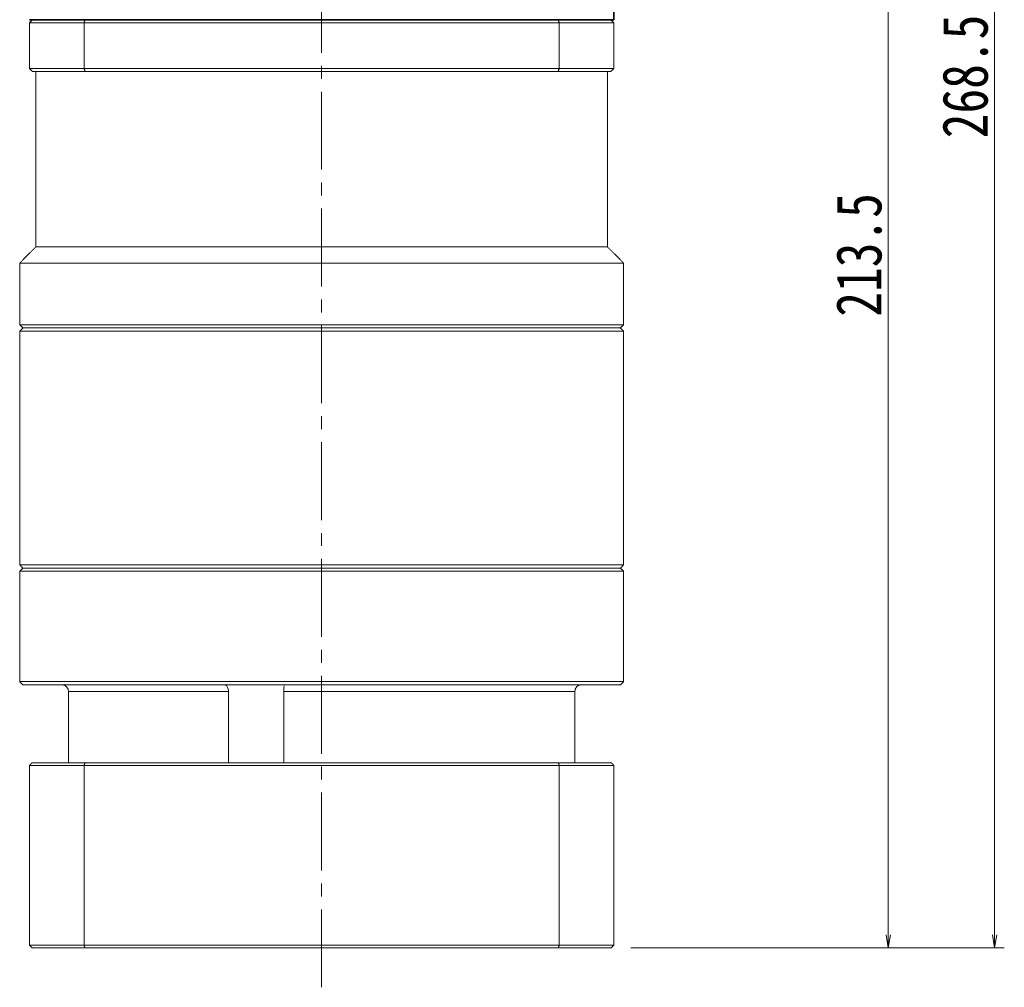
# Model space of a CAD drawing. Header units: millimetres. Extents: x -25 to 724, y -16 to 498.
# Tile 4 of 6: x 374 to 526, y 158 to 307. Entities that reach past the tile are written whole.
import ezdxf

# ---------------------------------------------------------------- set-up
doc = ezdxf.new("R2010")
doc.units = ezdxf.units.MM
doc.linetypes.add('点画线', pattern=[18, 12, -2, 2, -2])
for name, color, linetype, lineweight in [('EB0', 7, 'Continuous', 35), ('中心线层', 1, '点画线', 18), ('尺寸线层', 3, 'Continuous', 18), ('粗实线层', 7, 'Continuous', 35)]:
    doc.layers.add(name, color=color, linetype=linetype, lineweight=lineweight)
doc.styles.add('宋体', font='SimSun.ttf', dxfattribs={"width": 0.8})
doc.dimstyles.new('A水平标注$0', dxfattribs={"dimtxt": 3.5, "dimasz": 2, "dimexe": 1.5, "dimexo": 3, "dimgap": 1.1, "dimtad": 1, "dimtoh": 1, "dimdec": 4, "dimdsep": 46, "dimtxsty": '宋体', "dimblk": 'OPEN', "dimcen": 3, "dimclrd": 3, "dimclre": 3, "dimclrt": 6, "dimadec": 0, "dimazin": 0, "dimtm": 1e-09, "dimtfac": 1, "dimtdec": 4, "dimtix": 1, "dimtmove": 0, "dimatfit": 3, "dimldrblk": 'OPEN', "dimfxl": 0, "dimlwd": 13, "dimlwe": 13, "dimarcsym": 0})

# ---------------------------------------------------------------- blocks, each defined once
blk = doc.blocks.new('_Open')
at = {"color": 0, "linetype": 'ByBlock', "lineweight": -2}
for p, q in [((-1, 0.167), (0, 0)), ((-1, -0.167), (0, 0)), ((0, 0), (-1, 0))]:
    blk.add_line(p, q, dxfattribs=at)
blk = doc.blocks.new('*D9')
at = {"layer": 'Defpoints', "color": 0, "transparency": 16777216}
for p in [(488.71, 377.29), (507.97, 377.29), (465.31, 163.79)]:
    blk.add_point(p, dxfattribs=at)
at = {"layer": '尺寸线层', "color": 3, "lineweight": 13, "transparency": 16777216}
for p, q in [((491.71, 377.29), (509.47, 377.29)), ((507.97, 165.79), (507.97, 375.29)), ((468.31, 163.79), (509.47, 163.79))]:
    blk.add_line(p, q, dxfattribs=at)
at = {"layer": '尺寸线层', "color": 3, "lineweight": 13, "transparency": 16777216, "xscale": 2, "yscale": 2, "zscale": 2}
for p, rotation in [((507.97, 377.29), 90), ((507.97, 163.79), 270)]:
    blk.add_blockref('_Open', p, dxfattribs=dict(at, rotation=rotation))
at = {"layer": '尺寸线层', "color": 6, "transparency": 16777216, "insert": (503.47, 270.54), "char_height": 7, "attachment_point": 5, "rotation": 90, "style": '宋体', "bg_fill": 3, "box_fill_scale": 1.1, "bg_fill_color": 256, "bg_fill_true_color": 13158600, "bg_fill_transparency": 0}
blk.add_mtext('213.5', dxfattribs=at)
blk = doc.blocks.new('*D10')
at = {"layer": 'Defpoints', "color": 0, "transparency": 16777216}
for p in [(475.71, 432.29), (524.33, 432.29), (465.31, 163.79)]:
    blk.add_point(p, dxfattribs=at)
at = {"layer": '尺寸线层', "color": 3, "lineweight": 13, "transparency": 16777216}
for p, q in [((478.71, 432.29), (525.83, 432.29)), ((524.33, 165.79), (524.33, 430.29)), ((468.31, 163.79), (525.83, 163.79))]:
    blk.add_line(p, q, dxfattribs=at)
at = {"layer": '尺寸线层', "color": 3, "lineweight": 13, "transparency": 16777216, "xscale": 2, "yscale": 2, "zscale": 2}
for p, rotation in [((524.33, 432.29), 90), ((524.33, 163.79), 270)]:
    blk.add_blockref('_Open', p, dxfattribs=dict(at, rotation=rotation))
at = {"layer": '尺寸线层', "color": 6, "transparency": 16777216, "insert": (519.83, 298.04), "char_height": 7, "attachment_point": 5, "rotation": 90, "style": '宋体', "bg_fill": 3, "box_fill_scale": 1.1, "bg_fill_color": 256, "bg_fill_true_color": 13158600, "bg_fill_transparency": 0}
blk.add_mtext('268.5', dxfattribs=at)

msp = doc.modelspace()

# ---------------------------------------------------------------- linework, layer by layer
at = {"color": 7, "linetype": 'Continuous', "lineweight": 15}
for p, q in [((375.7132, 306.28841), (375.7132, 299.28841)), ((384.12086, 306.28841), (375.7132, 306.28841)), ((376.2132, 306.78841), (384.29892, 306.78841)), ((384.12086, 299.28841), (384.12086, 306.28841)), ((457.30555, 306.28841), (384.12086, 306.28841)), ((384.29892, 306.78841), (457.12749, 306.78841)), ((457.30555, 306.28841), (457.30555, 299.28841)), ((375.7132, 299.28841), (384.12086, 299.28841)), ((384.29892, 298.78841), (376.2132, 298.78841)), ((384.12086, 299.28841), (457.30555, 299.28841)), ((457.12749, 298.78841), (384.29892, 298.78841)), ((374.7132, 259.28841), (420.7132, 259.28841)), ((420.7132, 258.78841), (374.2132, 258.78841)), ((420.7132, 221.78841), (374.2132, 221.78841)), ((374.7132, 222.28841), (420.7132, 222.28841)), ((406.35336, 203.28841), (381.71244, 203.28841)), ((381.71244, 203.28841), (381.71244, 192.28841)), ((406.35336, 192.28841), (406.35336, 203.28841)), ((414.88477, 203.28841), (414.88477, 192.28841)), ((459.71397, 203.28841), (414.88477, 203.28841)), ((459.71397, 192.28841), (459.71397, 203.28841)), ((384.12086, 191.88841), (375.7132, 191.88841)), ((375.7132, 191.88841), (375.7132, 164.18841)), ((376.1132, 192.28841), (384.26324, 192.28841)), ((457.30555, 191.88841), (384.12086, 191.88841)), ((384.12086, 191.88841), (384.12086, 164.18841)), ((384.26324, 192.28841), (457.16317, 192.28841)), ((457.30555, 191.88841), (457.30555, 164.18841)), ((375.7132, 164.18841), (384.12086, 164.18841)), ((384.26324, 163.78841), (376.1132, 163.78841)), ((384.12086, 164.18841), (457.30555, 164.18841)), ((457.16317, 163.78841), (384.26324, 163.78841))]:
    msp.add_line(p, q, dxfattribs=at)
for points in [[(376.2132, 306.78841), (375.7132, 306.28841)], [(384.29892, 306.78841), (384.12086, 306.28841)], [(457.12749, 306.78841), (457.30555, 306.28841)], [(376.2132, 298.78841), (375.7132, 299.28841)], [(376.7132, 298.78841), (376.7132, 271.78841)], [(384.12086, 299.28841), (384.29892, 298.78841)], [(457.30555, 299.28841), (457.12749, 298.78841)], [(376.7132, 271.78841), (374.2132, 269.28841)], [(374.2132, 269.28841), (374.2132, 259.78841)], [(374.2132, 259.78841), (374.7132, 259.28841)], [(374.7132, 259.28841), (374.2132, 258.78841)], [(374.2132, 258.78841), (374.2132, 222.78841)], [(374.2132, 222.78841), (374.7132, 222.28841)], [(374.7132, 222.28841), (374.2132, 221.78841)], [(374.2132, 221.78841), (374.2132, 204.78841)], [(374.2132, 204.78841), (374.7132, 204.28841)], [(376.1132, 192.28841), (375.7132, 191.88841)], [(384.12086, 191.88841), (384.26324, 192.28841)], [(457.30555, 191.88841), (457.16317, 192.28841)], [(376.1132, 163.78841), (375.7132, 164.18841)], [(384.26324, 163.78841), (384.12086, 164.18841)], [(457.16317, 163.78841), (457.30555, 164.18841)]]:
    msp.add_open_spline(points, degree=1, dxfattribs=at)
for points, knots in [([(380.73698, 204.28841), (380.75387, 204.28814), (380.87919, 204.28606), (381.11142, 204.23273), (381.39208, 204.05748), (381.60098, 203.79407), (381.70053, 203.52022), (381.70941, 203.34741), (381.71244, 203.28841)], [0, 0, 0, 0, 0.05070556, 0.376081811, 0.704498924, 1.040598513, 1.377079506, 1.551483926, 1.551483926, 1.551483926, 1.551483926]), ([(406.35336, 203.28841), (406.34673, 203.3985), (406.33348, 203.61864), (406.23414, 203.91353), (406.0977, 204.14146), (405.95604, 204.2692), (405.87351, 204.28283), (405.83973, 204.28841)], [0, 0, 0, 0, 0.251379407, 0.502707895, 0.759337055, 1.021150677, 1.202572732, 1.202572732, 1.202572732, 1.202572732]), ([(414.91479, 204.16489), (414.91526, 204.15742), (414.91824, 204.11033), (414.90559, 203.92715), (414.88942, 203.63414), (414.88632, 203.40367), (414.88477, 203.28841)], [0, 0, 0, 0, 0.0513915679, 0.3237471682, 0.6004135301, 0.8771995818, 0.8771995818, 0.8771995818, 0.8771995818]), ([(459.71397, 203.28841), (459.7242, 203.3985), (459.74467, 203.61864), (459.90424, 203.91353), (460.14346, 204.14146), (460.42095, 204.2692), (460.61145, 204.28283), (460.68943, 204.28841)], [0, 0, 0, 0, 0.324175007, 0.648284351, 0.979229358, 1.316860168, 1.550819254, 1.550819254, 1.550819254, 1.550819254])]:
    msp.add_open_spline(points, degree=3, knots=knots, dxfattribs=at)
at = {"layer": 'EB0'}
for p, q in [((465.7132, 306.78841), (375.7132, 306.78841)), ((460.7132, 306.78841), (465.7132, 306.78841))]:
    msp.add_line(p, q, dxfattribs=at)
at = {"layer": '中心线层'}
msp.add_line((420.7132, 157.69173), (420.7132, 445.28841), dxfattribs=at)
at = {"layer": '粗实线层'}
msp.add_line((465.7132, 306.78841), (465.7132, 322.28841), dxfattribs=at)

# ---------------------------------------------------------------- next in the draw order: dimensions: what is measured, and where the dimension line sits
at = {"layer": '尺寸线层'}
dim = msp.add_linear_dim(base=(507.97199, 377.28841), p1=(465.3132, 163.78841), p2=(488.7132, 377.28841), angle=90, dimstyle='A水平标注$0', override={"dimtxt": 7, "dimgap": 1, "dimtad": 1, "dimjust": 0, "dimdec": 1, "dimlfac": 1, "dimpost": '<>', "dimse1": 0, "dimse2": 0, "dimsd1": 0, "dimsd2": 0, "dimtofl": 1, "dimtvp": 0.1}, dxfattribs=at)
dim.commit()
dim.dimension.update_dxf_attribs({"geometry": '*D9', "text_midpoint": (503.47199, 270.53841)})

# ---------------------------------------------------------------- next in the draw order: dimensions: what is measured, and where the dimension line sits
dim = msp.add_linear_dim(base=(524.33111, 432.28841), p1=(465.3132, 163.78841), p2=(475.7132, 432.28841), angle=90, dimstyle='A水平标注$0', override={"dimtxt": 7, "dimgap": 1, "dimdec": 1, "dimpost": '<>', "dimblk": 'Open', "dimtvp": 0.1, "dimtfill": 1, "dimtfillclr": 256}, dxfattribs=at)
dim.commit()
dim.dimension.update_dxf_attribs({"geometry": '*D10', "text_midpoint": (519.83111, 298.03841)})

# ---------------------------------------------------------------- next in the draw order: linework, layer by layer
at = {"color": 7, "linetype": 'Continuous', "lineweight": 15}
for p, q in [((457.12749, 306.78841), (465.2132, 306.78841)), ((465.7132, 306.28841), (457.30555, 306.28841)), ((465.7132, 299.28841), (465.7132, 306.28841)), ((465.2132, 298.78841), (457.12749, 298.78841)), ((457.30555, 299.28841), (465.7132, 299.28841)), ((376.7132, 271.78841), (464.7132, 271.78841)), ((374.2132, 269.28841), (467.2132, 269.28841)), ((374.2132, 259.78841), (467.2132, 259.78841)), ((466.7132, 259.28841), (374.7132, 259.28841)), ((420.7132, 259.28841), (466.7132, 259.28841)), ((467.2132, 258.78841), (420.7132, 258.78841)), ((374.2132, 222.78841), (467.2132, 222.78841)), ((466.7132, 222.28841), (374.7132, 222.28841)), ((420.7132, 222.28841), (466.7132, 222.28841)), ((467.2132, 221.78841), (420.7132, 221.78841)), ((374.2132, 204.78841), (467.2132, 204.78841)), ((466.7132, 204.28841), (374.7132, 204.28841)), ((457.16317, 192.28841), (465.3132, 192.28841)), ((465.7132, 191.88841), (457.30555, 191.88841)), ((465.7132, 191.88841), (465.7132, 164.18841)), ((465.3132, 163.78841), (457.16317, 163.78841)), ((457.30555, 164.18841), (465.7132, 164.18841))]:
    msp.add_line(p, q, dxfattribs=at)
for points in [[(465.2132, 306.78841), (465.7132, 306.28841)], [(464.7132, 271.78841), (464.7132, 298.78841)], [(465.7132, 299.28841), (465.2132, 298.78841)], [(467.2132, 269.28841), (464.7132, 271.78841)], [(467.2132, 259.78841), (467.2132, 269.28841)], [(466.7132, 259.28841), (467.2132, 259.78841)], [(467.2132, 258.78841), (466.7132, 259.28841)], [(467.2132, 222.78841), (467.2132, 258.78841)], [(466.7132, 222.28841), (467.2132, 222.78841)], [(467.2132, 221.78841), (466.7132, 222.28841)], [(467.2132, 204.78841), (467.2132, 221.78841)], [(466.7132, 204.28841), (467.2132, 204.78841)], [(465.7132, 191.88841), (465.3132, 192.28841)], [(465.7132, 164.18841), (465.3132, 163.78841)]]:
    msp.add_open_spline(points, degree=1, dxfattribs=at)

doc.saveas('drawing.dxf')
